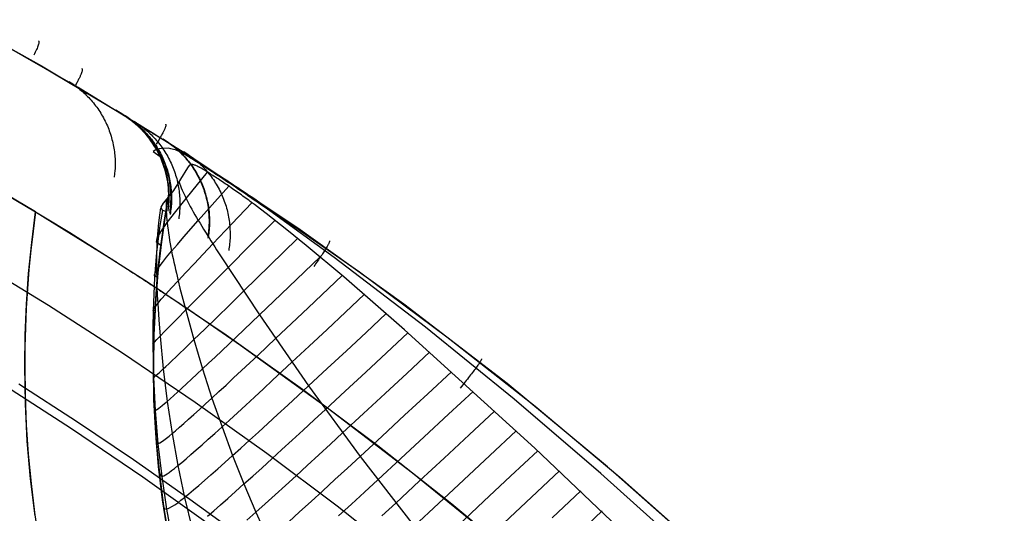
# Model space of a CAD drawing. Header units: millimetres. Extents: x -118 to 118, y -118 to 118.
# Tile 67 of 68: x 58 to 89, y 88 to 103. Entities that reach past the tile are written whole.
import ezdxf

# ---------------------------------------------------------------- set-up
doc = ezdxf.new("R2010")
doc.units = ezdxf.units.MM
doc.header["$MEASUREMENT"] = 0
doc.layers.add('Predefinito', color=5, linetype='Continuous')

msp = doc.modelspace()

# ---------------------------------------------------------------- linework, layer by layer
at = {"layer": 'Predefinito'}
for points in [[(56.213, 103.181), (58.778, 101.742), (61.307, 100.238)], [(56.213, 103.181), (58.755, 101.755), (61.261, 100.267)], [(104.041, 54.605), (102.094, 58.164), (100.026, 61.653), (97.838, 65.069), (95.534, 68.407), (93.116, 71.663), (90.587, 74.835), (87.95, 77.917), (85.208, 80.906), (82.365, 83.799), (79.423, 86.592), (76.387, 89.282), (73.26, 91.865), (70.046, 94.339), (66.748, 96.701), (63.37, 98.947), (59.917, 101.075), (56.393, 103.083)], [(62.74, 97.767), (62.736, 97.861), (62.729, 97.954), (62.719, 98.047), (62.706, 98.139), (62.69, 98.23), (62.672, 98.321), (62.651, 98.411), (62.627, 98.5), (62.6, 98.589), (62.57, 98.678), (62.538, 98.765), (62.503, 98.852), (62.465, 98.937), (62.424, 99.021), (62.381, 99.104), (62.336, 99.185), (62.288, 99.264), (62.238, 99.342), (62.185, 99.419), (62.13, 99.494), (62.072, 99.568), (62.012, 99.639), (61.95, 99.709), (61.886, 99.777), (61.82, 99.842), (61.753, 99.905), (61.683, 99.966), (61.611, 100.025), (61.538, 100.082), (61.463, 100.136), (61.386, 100.188), (61.307, 100.238)], [(54.881, 99.349), (56.75, 98.294), (58.598, 97.203)], [(58.598, 97.203), (56.75, 98.294), (54.881, 99.349)], [(98.046, 57.177), (96.556, 59.658), (94.999, 62.108), (93.375, 64.524), (91.686, 66.903), (89.932, 69.242), (88.116, 71.539), (86.239, 73.791), (84.302, 75.996), (82.307, 78.152), (80.257, 80.257), (78.152, 82.307), (75.996, 84.302), (73.791, 86.239), (71.539, 88.116), (69.242, 89.932), (66.903, 91.686), (64.524, 93.375), (62.108, 94.999), (59.658, 96.556), (57.177, 98.046)], [(62.26, 92.41), (62.274, 93.308), (62.314, 94.204), (62.38, 95.099), (62.474, 95.992), (62.594, 96.882), (62.74, 97.767)], [(62.26, 92.41), (62.278, 93.456), (62.333, 94.501), (62.424, 95.544), (62.55, 96.583), (62.713, 97.616)], [(58.598, 97.203), (58.519, 96.608), (58.451, 96.011), (58.392, 95.412), (58.345, 94.813), (58.308, 94.212), (58.281, 93.612), (58.266, 93.011), (58.26, 92.41)], [(58.26, 92.41), (58.274, 93.372), (58.314, 94.333), (58.382, 95.292), (58.477, 96.249), (58.598, 97.203)], [(58.598, 97.203), (60.881, 95.79)], [(62.648, 97.232), (62.509, 96.274), (62.4, 95.312), (62.322, 94.346), (62.276, 93.379), (62.26, 92.41)], [(58.58, 87.749), (58.44, 88.909), (58.34, 90.074), (58.28, 91.241), (58.26, 92.41)], [(58.58, 87.749), (58.44, 88.909), (58.34, 90.074), (58.28, 91.241), (58.26, 92.41)], [(62.644, 87.615), (62.526, 88.418), (62.429, 89.22), (62.355, 90.022), (62.302, 90.821), (62.271, 91.617), (62.26, 92.41)], [(62.26, 92.41), (62.262, 92.109), (62.289, 91.095), (62.351, 90.079), (62.446, 89.066), (62.576, 88.058), (62.74, 87.055)], [(62.711, 87.216), (62.549, 88.247), (62.423, 89.284), (62.333, 90.324), (62.278, 91.366), (62.26, 92.41)], [(92.835, 56.132), (91.429, 58.406), (89.97, 60.64), (88.459, 62.827), (86.893, 64.975), (85.27, 67.084), (83.591, 69.155), (81.855, 71.188), (80.064, 73.181), (78.216, 75.136), (76.313, 77.052), (74.388, 78.896), (72.417, 80.695), (70.399, 82.448), (68.334, 84.157), (66.239, 85.806), (64.105, 87.406), (61.931, 88.956), (59.718, 90.455), (57.477, 91.897)]]:
    msp.add_lwpolyline(points, dxfattribs=at)
at = {"layer": 'Predefinito', "extrusion": (0.002675, -0.001628, 0.999995)}
msp.add_lwpolyline([(61.384, 100.192), (61.429, 100.164), (61.474, 100.135), (61.518, 100.105), (61.562, 100.075), (61.605, 100.043), (61.649, 100.011), (61.692, 99.977), (61.734, 99.943), (61.776, 99.908), (61.817, 99.871), (61.858, 99.834), (61.899, 99.796), (61.939, 99.758), (61.978, 99.718), (62.016, 99.677), (62.054, 99.636), (62.092, 99.594), (62.128, 99.551), (62.164, 99.507), (62.199, 99.462), (62.234, 99.417), (62.267, 99.371), (62.3, 99.324), (62.332, 99.277), (62.363, 99.228), (62.393, 99.18), (62.422, 99.13), (62.45, 99.08), (62.478, 99.029), (62.504, 98.978), (62.529, 98.927), (62.554, 98.874), (62.577, 98.822), (62.6, 98.769), (62.621, 98.715), (62.641, 98.662), (62.661, 98.607), (62.679, 98.553), (62.696, 98.498), (62.712, 98.443), (62.727, 98.388), (62.741, 98.333), (62.754, 98.277), (62.766, 98.222), (62.776, 98.166), (62.786, 98.11), (62.794, 98.054), (62.802, 97.998), (62.808, 97.942), (62.814, 97.887), (62.818, 97.831), (62.821, 97.776), (62.823, 97.72), (62.824, 97.665), (62.825, 97.61), (62.824, 97.555), (62.822, 97.501), (62.819, 97.446), (62.815, 97.392), (62.811, 97.339), (62.805, 97.286), (62.798, 97.233), (62.791, 97.18), (62.783, 97.128)], dxfattribs=at)
at = {"layer": 'Predefinito', "extrusion": (-0.012648, 0.0077, 0.99989)}
msp.add_lwpolyline([(59.627, 101.261), (59.715, 101.206), (59.801, 101.147), (59.844, 101.116), (59.886, 101.084), (59.928, 101.052), (59.969, 101.018), (60.01, 100.984), (60.051, 100.949), (60.091, 100.913), (60.131, 100.876), (60.17, 100.838), (60.208, 100.8), (60.246, 100.761), (60.284, 100.721), (60.32, 100.68), (60.356, 100.638), (60.391, 100.595), (60.426, 100.552), (60.46, 100.508), (60.493, 100.464), (60.525, 100.419), (60.557, 100.373), (60.588, 100.326), (60.617, 100.279), (60.646, 100.231), (60.675, 100.183), (60.702, 100.134), (60.728, 100.084), (60.754, 100.034), (60.778, 99.984), (60.802, 99.933), (60.824, 99.882), (60.846, 99.83), (60.867, 99.778), (60.886, 99.725), (60.905, 99.673), (60.922, 99.62), (60.939, 99.566), (60.955, 99.513), (60.969, 99.459), (60.983, 99.405), (60.995, 99.351), (61.007, 99.297), (61.018, 99.243), (61.027, 99.189), (61.036, 99.135), (61.043, 99.08), (61.049, 99.026), (61.055, 98.972), (61.059, 98.918), (61.063, 98.864), (61.065, 98.81), (61.067, 98.756), (61.067, 98.703), (61.067, 98.65), (61.066, 98.597), (61.063, 98.544), (61.06, 98.491), (61.051, 98.387), (61.039, 98.284)], dxfattribs=at)
at = {"layer": 'Predefinito', "extrusion": (0.013314, -0.008108, 0.999878)}
msp.add_lwpolyline([(62.561, 99.475), (62.606, 99.447), (62.651, 99.418), (62.695, 99.388), (62.739, 99.357), (62.783, 99.326), (62.827, 99.293), (62.87, 99.259), (62.912, 99.225), (62.955, 99.189), (62.996, 99.153), (63.037, 99.115), (63.078, 99.077), (63.118, 99.038), (63.157, 98.998), (63.196, 98.957), (63.234, 98.915), (63.272, 98.873), (63.309, 98.829), (63.345, 98.785), (63.38, 98.74), (63.414, 98.694), (63.448, 98.648), (63.481, 98.6), (63.513, 98.552), (63.544, 98.504), (63.574, 98.455), (63.603, 98.405), (63.632, 98.354), (63.659, 98.303), (63.685, 98.252), (63.711, 98.199), (63.735, 98.147), (63.758, 98.094), (63.781, 98.04), (63.802, 97.986), (63.822, 97.932), (63.841, 97.877), (63.859, 97.822), (63.876, 97.767), (63.892, 97.712), (63.907, 97.656), (63.921, 97.6), (63.933, 97.544), (63.945, 97.488), (63.955, 97.432), (63.965, 97.376), (63.973, 97.319), (63.98, 97.263), (63.986, 97.207), (63.991, 97.151), (63.995, 97.095), (63.998, 97.039), (64, 96.983), (64, 96.927), (64, 96.872), (63.999, 96.817), (63.997, 96.762), (63.993, 96.707), (63.989, 96.653), (63.984, 96.599), (63.978, 96.546), (63.971, 96.492), (63.963, 96.44), (63.954, 96.387)], dxfattribs=at)
at = {"layer": 'Predefinito', "extrusion": (0.01929, -0.011762, 0.999745)}
msp.add_lwpolyline([(117.5, -2.388), (117.5, -2.441), (117.498, -2.494), (117.496, -2.547), (117.492, -2.601), (117.488, -2.655), (117.483, -2.709), (117.476, -2.763), (117.469, -2.817), (117.461, -2.871), (117.451, -2.925), (117.441, -2.98), (117.43, -3.034), (117.417, -3.089), (117.403, -3.143), (117.389, -3.197), (117.373, -3.251), (117.356, -3.305), (117.339, -3.359), (117.32, -3.412), (117.3, -3.466), (117.279, -3.519), (117.257, -3.571), (117.234, -3.624), (117.209, -3.676), (117.184, -3.727), (117.158, -3.779), (117.131, -3.829), (117.103, -3.88), (117.074, -3.929), (117.044, -3.979), (117.012, -4.027), (116.98, -4.075), (116.948, -4.123), (116.914, -4.169), (116.879, -4.216), (116.843, -4.261), (116.807, -4.306), (116.77, -4.349), (116.732, -4.393), (116.693, -4.435), (116.653, -4.477), (116.613, -4.517), (116.572, -4.557), (116.531, -4.596), (116.488, -4.634), (116.446, -4.671), (116.402, -4.708), (116.358, -4.743), (116.314, -4.778), (116.269, -4.811), (116.223, -4.844), (116.177, -4.875), (116.131, -4.906), (116.084, -4.936), (116.037, -4.964), (115.989, -4.992), (115.942, -5.019), (115.894, -5.044), (115.846, -5.069), (115.797, -5.093), (115.748, -5.116), (115.7, -5.138), (115.651, -5.158), (115.602, -5.178)], dxfattribs=at)
at = {"layer": 'Predefinito', "extrusion": (0.012927, -0.007893, 0.999885)}
msp.add_lwpolyline([(62.551, 99.479), (62.595, 99.451), (62.64, 99.422), (62.684, 99.393), (62.727, 99.362), (62.771, 99.331), (62.814, 99.298), (62.856, 99.265), (62.898, 99.231), (62.94, 99.196), (62.981, 99.16), (63.022, 99.123), (63.062, 99.085), (63.102, 99.047), (63.141, 99.007), (63.179, 98.967), (63.217, 98.926), (63.254, 98.884), (63.291, 98.841), (63.326, 98.797), (63.361, 98.753), (63.395, 98.708), (63.429, 98.662), (63.461, 98.615), (63.493, 98.568), (63.524, 98.52), (63.554, 98.472), (63.583, 98.423), (63.611, 98.373), (63.639, 98.323), (63.665, 98.272), (63.69, 98.22), (63.715, 98.169), (63.738, 98.116), (63.76, 98.064), (63.782, 98.01), (63.802, 97.957), (63.821, 97.903), (63.839, 97.849), (63.857, 97.795), (63.873, 97.74), (63.888, 97.685), (63.902, 97.63), (63.915, 97.575), (63.927, 97.52), (63.937, 97.464), (63.947, 97.409), (63.956, 97.353), (63.963, 97.298), (63.97, 97.242), (63.975, 97.187), (63.98, 97.131), (63.983, 97.076), (63.986, 97.021), (63.987, 96.966), (63.987, 96.911), (63.987, 96.857), (63.985, 96.803), (63.983, 96.749), (63.979, 96.695), (63.975, 96.641), (63.969, 96.588), (63.963, 96.536), (63.956, 96.483), (63.948, 96.431)], dxfattribs=at)
at = {"layer": 'Predefinito', "extrusion": (0.003978, -0.00243, 0.999989)}
msp.add_lwpolyline([(61.649, 100.029), (61.694, 100.002), (61.738, 99.973), (61.782, 99.943), (61.825, 99.913), (61.869, 99.882), (61.912, 99.849), (61.954, 99.816), (61.996, 99.782), (62.038, 99.747), (62.079, 99.711), (62.12, 99.674), (62.16, 99.636), (62.199, 99.598), (62.238, 99.558), (62.277, 99.518), (62.314, 99.477), (62.351, 99.435), (62.388, 99.392), (62.423, 99.349), (62.458, 99.305), (62.492, 99.26), (62.526, 99.214), (62.558, 99.168), (62.59, 99.121), (62.621, 99.073), (62.651, 99.024), (62.68, 98.975), (62.708, 98.926), (62.735, 98.876), (62.761, 98.825), (62.787, 98.774), (62.811, 98.722), (62.834, 98.67), (62.857, 98.617), (62.878, 98.564), (62.898, 98.511), (62.918, 98.457), (62.936, 98.403), (62.953, 98.349), (62.969, 98.295), (62.985, 98.24), (62.999, 98.185), (63.012, 98.13), (63.023, 98.075), (63.034, 98.019), (63.044, 97.964), (63.053, 97.909), (63.061, 97.853), (63.067, 97.798), (63.073, 97.743), (63.077, 97.687), (63.081, 97.632), (63.083, 97.577), (63.085, 97.522), (63.085, 97.468), (63.085, 97.413), (63.083, 97.359), (63.081, 97.305), (63.077, 97.252), (63.073, 97.198), (63.068, 97.146), (63.062, 97.093), (63.054, 97.041), (63.047, 96.989)], dxfattribs=at)
at = {"layer": 'Predefinito', "extrusion": (0.001124, -0.00068629, 0.999999)}
msp.add_lwpolyline([(61.363, 100.204), (61.408, 100.176), (61.452, 100.148), (61.496, 100.118), (61.54, 100.087), (61.583, 100.056), (61.626, 100.024), (61.668, 99.991), (61.71, 99.956), (61.752, 99.921), (61.793, 99.885), (61.834, 99.849), (61.874, 99.811), (61.913, 99.772), (61.952, 99.733), (61.991, 99.693), (62.028, 99.652), (62.065, 99.61), (62.102, 99.567), (62.137, 99.524), (62.172, 99.479), (62.206, 99.434), (62.24, 99.389), (62.272, 99.342), (62.304, 99.295), (62.335, 99.247), (62.365, 99.199), (62.394, 99.15), (62.422, 99.101), (62.449, 99.05), (62.475, 99), (62.501, 98.948), (62.525, 98.897), (62.549, 98.845), (62.571, 98.792), (62.592, 98.739), (62.613, 98.686), (62.632, 98.632), (62.65, 98.578), (62.667, 98.524), (62.684, 98.469), (62.699, 98.415), (62.713, 98.36), (62.726, 98.305), (62.738, 98.25), (62.748, 98.194), (62.758, 98.139), (62.767, 98.084), (62.775, 98.028), (62.781, 97.973), (62.787, 97.918), (62.791, 97.862), (62.795, 97.807), (62.797, 97.752), (62.799, 97.697), (62.799, 97.643), (62.799, 97.588), (62.797, 97.534), (62.795, 97.48), (62.792, 97.427), (62.787, 97.373), (62.782, 97.32), (62.776, 97.268), (62.769, 97.216), (62.761, 97.164)], dxfattribs=at)
at = {"layer": 'Predefinito', "extrusion": (0.000543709, -0.000332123, 1)}
msp.add_lwpolyline([(61.305, 100.239), (61.393, 100.184), (61.437, 100.154), (61.48, 100.124), (61.523, 100.093), (61.565, 100.061), (61.607, 100.028), (61.649, 99.995), (61.69, 99.96), (61.731, 99.924), (61.771, 99.888), (61.811, 99.851), (61.85, 99.813), (61.889, 99.774), (61.927, 99.734), (61.964, 99.694), (62.001, 99.652), (62.037, 99.61), (62.073, 99.567), (62.107, 99.524), (62.141, 99.479), (62.174, 99.434), (62.207, 99.388), (62.238, 99.342), (62.269, 99.295), (62.299, 99.247), (62.328, 99.199), (62.356, 99.15), (62.383, 99.1), (62.41, 99.05), (62.435, 99), (62.46, 98.949), (62.483, 98.897), (62.505, 98.845), (62.527, 98.793), (62.547, 98.74), (62.567, 98.687), (62.585, 98.634), (62.603, 98.581), (62.619, 98.527), (62.635, 98.473), (62.649, 98.418), (62.662, 98.364), (62.675, 98.309), (62.686, 98.255), (62.696, 98.2), (62.705, 98.145), (62.713, 98.09), (62.72, 98.035), (62.726, 97.981), (62.731, 97.926), (62.735, 97.871), (62.738, 97.817), (62.74, 97.762), (62.741, 97.708), (62.741, 97.654), (62.74, 97.6), (62.739, 97.547), (62.736, 97.494), (62.732, 97.441), (62.727, 97.388), (62.722, 97.336), (62.708, 97.232)], dxfattribs=at)
at = {"layer": 'Predefinito', "extrusion": (0.000543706, -0.000332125, 1)}
msp.add_lwpolyline([(61.305, 100.239), (61.392, 100.184), (61.478, 100.125), (61.521, 100.094), (61.563, 100.063), (61.605, 100.03), (61.646, 99.997), (61.687, 99.963), (61.727, 99.928), (61.767, 99.892), (61.807, 99.855), (61.846, 99.817), (61.884, 99.779), (61.922, 99.739), (61.959, 99.699), (61.996, 99.659), (62.032, 99.617), (62.067, 99.574), (62.101, 99.531), (62.135, 99.487), (62.168, 99.443), (62.2, 99.398), (62.232, 99.352), (62.263, 99.305), (62.292, 99.258), (62.321, 99.21), (62.349, 99.162), (62.377, 99.113), (62.403, 99.063), (62.428, 99.013), (62.453, 98.963), (62.476, 98.912), (62.499, 98.861), (62.52, 98.809), (62.541, 98.757), (62.561, 98.705), (62.579, 98.652), (62.597, 98.599), (62.614, 98.545), (62.629, 98.492), (62.644, 98.438), (62.657, 98.384), (62.67, 98.33), (62.681, 98.276), (62.692, 98.222), (62.701, 98.167), (62.71, 98.113), (62.717, 98.059), (62.724, 98.004), (62.729, 97.95), (62.734, 97.896), (62.737, 97.842), (62.739, 97.788), (62.741, 97.734), (62.741, 97.681), (62.741, 97.627), (62.74, 97.574), (62.737, 97.521), (62.734, 97.468), (62.73, 97.416), (62.725, 97.364), (62.712, 97.261)], dxfattribs=at)
at = {"layer": 'Predefinito', "extrusion": (0.000543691, -0.00033213, 1)}
msp.add_lwpolyline([(61.305, 100.239), (61.391, 100.185), (61.475, 100.127), (61.558, 100.066), (61.64, 100.002), (61.68, 99.968), (61.72, 99.934), (61.76, 99.899), (61.798, 99.863), (61.837, 99.826), (61.875, 99.789), (61.912, 99.75), (61.949, 99.711), (61.985, 99.671), (62.02, 99.631), (62.055, 99.589), (62.089, 99.547), (62.122, 99.504), (62.155, 99.461), (62.187, 99.417), (62.218, 99.372), (62.249, 99.326), (62.278, 99.28), (62.307, 99.234), (62.335, 99.186), (62.362, 99.139), (62.389, 99.09), (62.414, 99.042), (62.439, 98.992), (62.462, 98.943), (62.485, 98.893), (62.507, 98.842), (62.528, 98.791), (62.548, 98.74), (62.567, 98.688), (62.585, 98.636), (62.602, 98.584), (62.618, 98.532), (62.633, 98.479), (62.647, 98.426), (62.66, 98.373), (62.672, 98.32), (62.683, 98.267), (62.693, 98.214), (62.703, 98.161), (62.711, 98.107), (62.718, 98.054), (62.724, 98), (62.729, 97.947), (62.734, 97.894), (62.737, 97.841), (62.739, 97.788), (62.741, 97.735), (62.741, 97.682), (62.741, 97.63), (62.738, 97.526), (62.73, 97.423), (62.72, 97.321)], dxfattribs=at)
at = {"layer": 'Predefinito', "extrusion": (0.000543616, -0.000332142, 1)}
msp.add_lwpolyline([(61.306, 100.239), (61.388, 100.187), (61.469, 100.132), (61.549, 100.073), (61.628, 100.011), (61.706, 99.947), (61.781, 99.879), (61.855, 99.808), (61.927, 99.734), (61.997, 99.658), (62.064, 99.578), (62.129, 99.496), (62.16, 99.454), (62.191, 99.412), (62.221, 99.368), (62.25, 99.325), (62.278, 99.28), (62.306, 99.235), (62.333, 99.19), (62.359, 99.144), (62.385, 99.098), (62.41, 99.051), (62.433, 99.003), (62.456, 98.956), (62.478, 98.908), (62.5, 98.859), (62.52, 98.81), (62.54, 98.761), (62.558, 98.711), (62.576, 98.661), (62.593, 98.611), (62.609, 98.561), (62.624, 98.511), (62.638, 98.46), (62.651, 98.409), (62.664, 98.358), (62.675, 98.307), (62.686, 98.255), (62.704, 98.153), (62.718, 98.05), (62.729, 97.947), (62.737, 97.845), (62.741, 97.743), (62.741, 97.642), (62.738, 97.541), (62.732, 97.442)], dxfattribs=at)
at = {"layer": 'Predefinito', "extrusion": (0.000543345, -0.000332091, 1)}
msp.add_lwpolyline([(61.306, 100.239), (61.385, 100.189), (61.462, 100.136), (61.539, 100.081), (61.615, 100.022), (61.689, 99.961), (61.762, 99.897), (61.833, 99.83), (61.902, 99.761), (61.969, 99.688), (62.034, 99.614), (62.097, 99.536), (62.158, 99.457), (62.216, 99.375), (62.272, 99.291), (62.324, 99.205), (62.374, 99.117), (62.421, 99.028), (62.465, 98.936), (62.506, 98.844), (62.544, 98.75), (62.578, 98.655), (62.61, 98.559), (62.637, 98.462), (62.662, 98.365), (62.683, 98.267), (62.701, 98.169), (62.716, 98.071), (62.727, 97.972), (62.735, 97.875), (62.74, 97.777), (62.741, 97.68), (62.74, 97.584)], dxfattribs=at)
at = {"layer": 'Predefinito', "extrusion": (-0.057613, 0.035257, 0.997716)}
msp.add_lwpolyline([(-117.5, -8.304), (-117.499, -8.213), (-117.494, -8.122), (-117.487, -8.031), (-117.478, -7.938), (-117.465, -7.846), (-117.449, -7.754), (-117.43, -7.662), (-117.409, -7.57), (-117.384, -7.478), (-117.356, -7.387), (-117.326, -7.296), (-117.292, -7.207), (-117.256, -7.118), (-117.216, -7.03), (-117.174, -6.944), (-117.129, -6.859), (-117.081, -6.775), (-117.031, -6.693), (-116.978, -6.613), (-116.922, -6.535), (-116.865, -6.458), (-116.805, -6.384), (-116.743, -6.312), (-116.678, -6.242), (-116.612, -6.174), (-116.545, -6.109), (-116.475, -6.046), (-116.404, -5.986), (-116.332, -5.928), (-116.258, -5.873), (-116.183, -5.821), (-116.107, -5.771)], dxfattribs=at)
at = {"layer": 'Predefinito', "extrusion": (-0.09394, 0.057829, 0.993897)}
msp.add_lwpolyline([(-117.5, -13.941), (-117.499, -13.863), (-117.496, -13.785), (-117.491, -13.706), (-117.484, -13.627), (-117.474, -13.548), (-117.463, -13.469), (-117.449, -13.39), (-117.433, -13.311), (-117.415, -13.233), (-117.395, -13.154), (-117.373, -13.076), (-117.348, -12.999), (-117.322, -12.922), (-117.293, -12.846), (-117.262, -12.771), (-117.23, -12.696), (-117.195, -12.622), (-117.158, -12.55), (-117.119, -12.478), (-117.079, -12.408), (-117.036, -12.339), (-116.992, -12.271), (-116.946, -12.204), (-116.899, -12.139), (-116.849, -12.075), (-116.799, -12.013), (-116.747, -11.953), (-116.693, -11.894), (-116.638, -11.837), (-116.582, -11.781), (-116.525, -11.728), (-116.467, -11.676)], dxfattribs=at)
at = {"layer": 'Predefinito', "extrusion": (-0.152994, 0.095083, 0.983642)}
msp.add_lwpolyline([(-117.5, -23.379), (-117.499, -23.32), (-117.498, -23.261), (-117.495, -23.202), (-117.491, -23.143), (-117.485, -23.083), (-117.479, -23.024), (-117.471, -22.965), (-117.463, -22.906), (-117.453, -22.847), (-117.441, -22.788), (-117.429, -22.729), (-117.415, -22.671), (-117.401, -22.612), (-117.385, -22.554), (-117.367, -22.497), (-117.349, -22.439), (-117.33, -22.382), (-117.309, -22.326), (-117.287, -22.27), (-117.265, -22.214), (-117.241, -22.159), (-117.216, -22.104), (-117.19, -22.05), (-117.163, -21.997), (-117.135, -21.944), (-117.106, -21.892), (-117.076, -21.84), (-117.045, -21.79), (-117.013, -21.74), (-116.98, -21.691), (-116.946, -21.642), (-116.912, -21.594)], dxfattribs=at)
at = {"layer": 'Predefinito', "extrusion": (-0.210058, 0.131472, 0.968809)}
msp.add_lwpolyline([(-117.5, -32.58), (-117.499, -32.489), (-117.494, -32.397), (-117.487, -32.305), (-117.477, -32.213), (-117.465, -32.122), (-117.449, -32.03), (-117.431, -31.939), (-117.409, -31.849), (-117.385, -31.759), (-117.359, -31.67), (-117.329, -31.582), (-117.297, -31.496), (-117.262, -31.41), (-117.225, -31.326), (-117.185, -31.243), (-117.143, -31.161)], dxfattribs=at)
at = {"layer": 'Predefinito', "extrusion": (-0.26079, 0.163984, 0.951366)}
msp.add_lwpolyline([(-117.5, -40.759), (-117.499, -40.682), (-117.496, -40.605), (-117.491, -40.528), (-117.484, -40.451), (-117.475, -40.374), (-117.464, -40.298), (-117.451, -40.221), (-117.436, -40.145), (-117.42, -40.069), (-117.401, -39.994), (-117.38, -39.919), (-117.357, -39.845), (-117.333, -39.772), (-117.307, -39.7), (-117.278, -39.628), (-117.249, -39.557)], dxfattribs=at)
at = {"layer": 'Predefinito', "extrusion": (-0.345717, 0.218679, 0.912502)}
msp.add_lwpolyline([(-117.5, -54.454), (-117.499, -54.391), (-117.497, -54.328), (-117.494, -54.265), (-117.489, -54.202), (-117.483, -54.139), (-117.476, -54.076), (-117.467, -54.013), (-117.457, -53.95), (-117.446, -53.888), (-117.433, -53.826), (-117.419, -53.764), (-117.404, -53.703), (-117.388, -53.641), (-117.37, -53.581), (-117.351, -53.521), (-117.331, -53.461)], dxfattribs=at)
at = {"layer": 'Predefinito', "extrusion": (-0.475068, 0.302943, 0.826158)}
msp.add_lwpolyline([(-117.5, -75.432), (-117.5, -75.377), (-117.498, -75.323), (-117.496, -75.269), (-117.492, -75.215), (-117.488, -75.161), (-117.482, -75.107), (-117.476, -75.053), (-117.469, -74.999), (-117.46, -74.945), (-117.451, -74.891), (-117.441, -74.838), (-117.429, -74.785), (-117.417, -74.732), (-117.404, -74.679), (-117.39, -74.627), (-117.375, -74.575)], dxfattribs=at)
at = {"layer": 'Predefinito', "extrusion": (-0.617268, 0.397913, 0.678709)}
msp.add_lwpolyline([(-117.5, -98.803), (-117.498, -98.701), (-117.493, -98.599), (-117.484, -98.497), (-117.472, -98.395), (-117.456, -98.293), (-117.437, -98.192), (-117.415, -98.093), (-117.389, -97.994)], dxfattribs=at)
at = {"layer": 'Predefinito', "extrusion": (0.734456, -0.479872, -0.479893)}
msp.add_lwpolyline([(117.5, -118.476), (117.498, -118.372), (117.493, -118.268), (117.484, -118.164), (117.471, -118.06), (117.455, -117.957), (117.435, -117.855), (117.412, -117.753), (117.385, -117.653)], dxfattribs=at)
at = {"layer": 'Predefinito', "extrusion": (0.776454, -0.511132, -0.368597)}
msp.add_lwpolyline([(117.5, -125.705), (117.5, -125.651), (117.498, -125.598), (117.496, -125.544), (117.492, -125.491), (117.488, -125.437), (117.483, -125.384), (117.477, -125.33), (117.469, -125.277), (117.461, -125.224), (117.452, -125.171), (117.442, -125.118), (117.431, -125.066), (117.419, -125.013), (117.406, -124.961), (117.393, -124.91), (117.378, -124.858)], dxfattribs=at)
at = {"layer": 'Predefinito', "extrusion": (0.80383, -0.533323, -0.263484)}
msp.add_lwpolyline([(117.5, -130.58), (117.499, -130.524), (117.498, -130.468), (117.495, -130.412), (117.492, -130.356), (117.487, -130.3), (117.481, -130.245), (117.474, -130.189), (117.466, -130.133), (117.458, -130.078), (117.448, -130.022), (117.437, -129.967), (117.425, -129.912), (117.412, -129.858), (117.398, -129.803), (117.383, -129.749), (117.367, -129.696)], dxfattribs=at)
at = {"layer": 'Predefinito', "extrusion": (0.824595, -0.55599, -0.104493)}
msp.add_lwpolyline([(117.5, -134.774), (117.499, -134.71), (117.497, -134.647), (117.494, -134.584), (117.489, -134.521), (117.483, -134.458), (117.476, -134.394), (117.467, -134.332), (117.457, -134.269), (117.446, -134.206), (117.433, -134.144), (117.419, -134.082), (117.404, -134.02), (117.387, -133.959), (117.37, -133.898), (117.35, -133.838), (117.33, -133.778)], dxfattribs=at)
at = {"layer": 'Predefinito', "extrusion": (0, 1, 0)}
msp.add_lwpolyline([(-58.598, -99.999), (-58.598, -132)], dxfattribs=at)
at = {"layer": 'Predefinito', "extrusion": (1, 0, 0)}
for points in [[(97.203, 0), (97.203, -99.999)], [(92.41, 0), (92.41, -99.999)], [(92.41, -100), (92.41, 0)]]:
    msp.add_lwpolyline(points, dxfattribs=at)
at = {"layer": 'Predefinito', "extrusion": (0.000142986, 0.999942, 0.010739)}
msp.add_lwpolyline([(-62.625, -101.038), (-62.47, -112.656)], dxfattribs=at)
at = {"layer": 'Predefinito', "extrusion": (0.824191, -0.560274, -0.082473)}
msp.add_lwpolyline([(117.5, -135.093), (117.499, -135.024), (117.497, -134.956), (117.493, -134.888), (117.488, -134.82), (117.481, -134.751), (117.472, -134.683), (117.462, -134.616), (117.45, -134.548), (117.437, -134.481), (117.422, -134.413), (117.406, -134.347), (117.388, -134.281), (117.369, -134.215), (117.348, -134.15), (117.326, -134.085), (117.302, -134.021)], dxfattribs=at)
at = {"layer": 'Predefinito', "extrusion": (0.821384, -0.562933, -0.091839)}
msp.add_lwpolyline([(117.5, -135.019), (117.499, -134.946), (117.496, -134.872), (117.492, -134.798), (117.485, -134.724), (117.477, -134.65), (117.467, -134.577), (117.455, -134.503), (117.442, -134.43), (117.426, -134.357), (117.409, -134.285), (117.39, -134.213), (117.369, -134.142), (117.346, -134.071), (117.322, -134.001), (117.296, -133.932), (117.268, -133.864)], dxfattribs=at)
at = {"layer": 'Predefinito', "extrusion": (0.816114, -0.568457, -0.103995)}
msp.add_lwpolyline([(117.5, -134.943), (117.499, -134.859), (117.495, -134.774), (117.489, -134.69), (117.481, -134.605), (117.47, -134.521), (117.457, -134.436), (117.441, -134.352), (117.423, -134.269), (117.403, -134.186), (117.38, -134.104), (117.355, -134.022), (117.328, -133.942), (117.298, -133.862), (117.266, -133.783), (117.233, -133.705), (117.197, -133.629)], dxfattribs=at)
at = {"layer": 'Predefinito', "extrusion": (0.812735, -0.575299, -0.092158)}
msp.add_lwpolyline([(117.5, -135.187), (117.499, -135.094), (117.494, -134.999), (117.487, -134.905), (117.476, -134.811), (117.463, -134.717), (117.447, -134.624), (117.427, -134.53), (117.405, -134.438), (117.38, -134.346), (117.352, -134.255), (117.321, -134.165), (117.287, -134.077), (117.25, -133.989), (117.211, -133.903), (117.17, -133.819), (117.126, -133.736)], dxfattribs=at)
at = {"layer": 'Predefinito', "extrusion": (0.808483, -0.581542, -0.090354)}
msp.add_lwpolyline([(117.5, -135.289), (117.498, -135.186), (117.493, -135.082), (117.484, -134.979), (117.471, -134.876), (117.455, -134.773), (117.436, -134.67), (117.412, -134.568), (117.385, -134.467), (117.355, -134.367), (117.321, -134.268), (117.284, -134.17), (117.243, -134.074), (117.199, -133.979), (117.152, -133.887), (117.103, -133.796), (117.05, -133.708)], dxfattribs=at)
at = {"layer": 'Predefinito', "extrusion": (0.804428, -0.587933, -0.085031)}
msp.add_lwpolyline([(117.5, -135.429), (117.499, -135.373), (117.498, -135.317), (117.495, -135.262), (117.492, -135.206), (117.487, -135.15), (117.481, -135.094), (117.474, -135.038), (117.467, -134.982), (117.458, -134.927), (117.448, -134.871), (117.437, -134.815), (117.425, -134.76), (117.411, -134.705), (117.397, -134.65), (117.382, -134.595), (117.366, -134.541), (117.348, -134.487), (117.33, -134.433), (117.311, -134.38), (117.29, -134.327), (117.269, -134.275), (117.247, -134.222), (117.224, -134.171), (117.199, -134.12), (117.174, -134.069), (117.148, -134.019), (117.122, -133.97), (117.094, -133.921), (117.065, -133.873), (117.036, -133.826), (117.006, -133.779), (116.975, -133.733)], dxfattribs=at)
at = {"layer": 'Predefinito', "extrusion": (0.796056, -0.600556, -0.075019)}
msp.add_lwpolyline([(117.5, -135.677), (117.499, -135.614), (117.497, -135.551), (117.494, -135.488), (117.489, -135.425), (117.483, -135.361), (117.476, -135.298), (117.467, -135.235), (117.457, -135.171), (117.446, -135.108), (117.433, -135.045), (117.418, -134.982), (117.403, -134.92), (117.386, -134.858), (117.368, -134.796), (117.348, -134.734), (117.327, -134.673), (117.305, -134.612), (117.281, -134.552), (117.256, -134.493), (117.23, -134.434), (117.203, -134.375), (117.174, -134.318), (117.145, -134.261), (117.114, -134.204), (117.082, -134.149), (117.049, -134.094), (117.014, -134.04), (116.979, -133.987), (116.943, -133.935), (116.905, -133.884), (116.867, -133.834), (116.828, -133.785)], dxfattribs=at)
at = {"layer": 'Predefinito', "extrusion": (0.77845, -0.625281, -0.055125)}
msp.add_lwpolyline([(117.5, -136.08), (117.499, -136.006), (117.496, -135.932), (117.492, -135.857), (117.485, -135.782), (117.477, -135.708), (117.467, -135.633), (117.454, -135.558), (117.44, -135.484), (117.424, -135.409), (117.406, -135.335), (117.386, -135.261), (117.364, -135.188), (117.341, -135.115), (117.315, -135.043), (117.288, -134.971), (117.258, -134.9), (117.227, -134.83), (117.194, -134.761), (117.16, -134.692), (117.124, -134.625), (117.086, -134.558), (117.046, -134.493), (117.005, -134.429), (116.962, -134.366), (116.918, -134.304), (116.872, -134.243), (116.825, -134.184), (116.777, -134.127), (116.728, -134.07), (116.677, -134.016), (116.625, -133.962), (116.573, -133.911)], dxfattribs=at)
at = {"layer": 'Predefinito', "extrusion": (0.759694, -0.649208, -0.037347)}
msp.add_lwpolyline([(117.5, -136.352), (117.499, -136.271), (117.496, -136.189), (117.49, -136.108), (117.482, -136.026), (117.472, -135.943), (117.46, -135.861), (117.445, -135.779), (117.428, -135.697), (117.408, -135.615), (117.386, -135.533), (117.362, -135.452), (117.335, -135.372), (117.306, -135.292), (117.275, -135.213), (117.242, -135.135), (117.206, -135.058), (117.169, -134.982), (117.129, -134.906), (117.087, -134.833), (117.043, -134.76), (116.997, -134.689), (116.949, -134.619), (116.899, -134.551), (116.848, -134.484), (116.795, -134.42), (116.74, -134.356), (116.684, -134.295), (116.626, -134.236), (116.567, -134.178), (116.507, -134.122), (116.445, -134.068), (116.383, -134.017)], dxfattribs=at)
at = {"layer": 'Predefinito'}
for points in [[(61.307, 100.238, 0), (61.094, 100.368, -115.495), (61.119, 100.353, -117.217), (61.219, 100.292, -120.661), (61.408, 100.177, -124.099), (61.544, 100.093, -125.813), (61.717, 99.986, -127.523), (61.82, 99.923, -128.375), (61.936, 99.851, -129.224), (62.069, 99.768, -130.071), (62.221, 99.673, -130.913), (62.307, 99.62, -131.331), (62.401, 99.561, -131.747), (62.506, 99.495, -132.16), (62.562, 99.46, -132.365), (62.622, 99.422, -132.569), (62.687, 99.381, -132.77), (62.756, 99.337, -132.97), (62.793, 99.314, -133.068), (62.831, 99.29, -133.166), (62.871, 99.265, -133.263), (62.913, 99.238, -133.36), (62.956, 99.211, -133.455), (63.001, 99.182, -133.55), (63.048, 99.153, -133.644), (63.096, 99.122, -133.736), (63.147, 99.089, -133.827), (63.2, 99.056, -133.917), (63.255, 99.021, -134.005), (63.311, 98.985, -134.091), (63.37, 98.947, -134.175), (63.43, 98.908, -134.257), (63.493, 98.868, -134.337), (63.557, 98.827, -134.415), (63.624, 98.784, -134.491), (63.692, 98.74, -134.565), (63.762, 98.695, -134.636), (63.834, 98.648, -134.705), (63.907, 98.601, -134.771), (63.982, 98.552, -134.834), (64.058, 98.503, -134.894), (64.135, 98.452, -134.951), (64.214, 98.401, -135.006), (64.294, 98.349, -135.057), (64.375, 98.296, -135.106), (64.457, 98.242, -135.152), (64.541, 98.187, -135.194), (64.625, 98.132, -135.234), (64.71, 98.076, -135.271), (64.796, 98.019, -135.306), (64.883, 97.962, -135.337), (64.97, 97.904, -135.366), (65.057, 97.846, -135.393), (65.145, 97.787, -135.417), (65.234, 97.728, -135.438), (65.323, 97.669, -135.457), (65.412, 97.609, -135.474), (65.501, 97.549, -135.489), (65.68, 97.429, -135.514), (68.673, 95.343, -135.851), (71.431, 93.294, -136.12), (74.132, 91.163, -136.323), (76.771, 88.952, -136.468), (79.345, 86.664, -136.559)], [(78.82, 86.698, -135.186), (76.181, 89.072, -135.154), (73.482, 91.378, -135.109), (70.721, 93.617, -135.059), (67.888, 95.787, -135.019), (65.885, 97.235, -135.014), (65.708, 97.358, -135.013), (65.622, 97.418, -135.011), (65.536, 97.478, -135.006), (65.452, 97.536, -135), (65.368, 97.593, -134.991), (65.285, 97.65, -134.98), (65.203, 97.706, -134.967), (65.122, 97.762, -134.951), (65.041, 97.817, -134.932), (64.96, 97.871, -134.911), (64.88, 97.925, -134.886), (64.801, 97.979, -134.859), (64.722, 98.031, -134.829), (64.644, 98.083, -134.795), (64.568, 98.134, -134.759), (64.494, 98.184, -134.719), (64.42, 98.232, -134.677), (64.348, 98.28, -134.632), (64.277, 98.326, -134.584), (64.207, 98.372, -134.532), (64.139, 98.417, -134.478), (64.072, 98.461, -134.422), (64.007, 98.503, -134.362), (63.943, 98.545, -134.3), (63.912, 98.565, -134.267), (63.881, 98.585, -134.235), (63.851, 98.604, -134.201), (63.821, 98.623, -134.167), (63.792, 98.642, -134.133), (63.763, 98.661, -134.097), (63.708, 98.696, -134.025), (63.654, 98.73, -133.951), (63.603, 98.763, -133.875), (63.553, 98.794, -133.796), (63.506, 98.824, -133.716), (63.461, 98.852, -133.633), (63.418, 98.879, -133.548), (63.377, 98.904, -133.462), (63.338, 98.927, -133.373), (63.302, 98.949, -133.283), (63.268, 98.969, -133.192), (63.236, 98.987, -133.099), (63.206, 99.005, -133.005), (63.178, 99.02, -132.91), (63.152, 99.034, -132.814), (63.127, 99.047, -132.717), (63.104, 99.059, -132.62), (63.083, 99.07, -132.521), (63.043, 99.089, -132.321), (63.007, 99.105, -132.119), (62.945, 99.13, -131.708), (62.891, 99.147, -131.293), (62.801, 99.17, -130.457), (62.727, 99.182, -129.616), (62.509, 99.181, -126.239), (62.369, 99.153, -122.844), (62.251, 99.087, -116.02), (62.468, 98.931, 0)], [(80.839, 83.466, -134.128), (74.127, 89.861, -134.115), (70.075, 93.533, -134.188), (68.181, 95.181, -134.289), (67.012, 96.159, -134.379), (66.408, 96.65, -134.439), (65.77, 97.154, -134.517), (65.59, 97.293, -134.532), (65.499, 97.361, -134.536), (65.408, 97.43, -134.537), (65.317, 97.498, -134.535), (65.271, 97.531, -134.532), (65.225, 97.565, -134.529), (65.179, 97.598, -134.524), (65.134, 97.632, -134.518), (65.088, 97.665, -134.511), (65.042, 97.698, -134.503), (64.997, 97.731, -134.494), (64.951, 97.763, -134.484), (64.906, 97.796, -134.472), (64.86, 97.828, -134.458), (64.814, 97.861, -134.444), (64.768, 97.893, -134.427), (64.721, 97.926, -134.409), (64.675, 97.958, -134.389), (64.629, 97.99, -134.368), (64.583, 98.021, -134.345), (64.538, 98.052, -134.321), (64.494, 98.082, -134.295), (64.45, 98.112, -134.268), (64.407, 98.141, -134.239), (64.363, 98.171, -134.208), (64.32, 98.2, -134.176), (64.277, 98.228, -134.142), (64.235, 98.256, -134.107), (64.194, 98.283, -134.07), (64.153, 98.31, -134.031), (64.112, 98.336, -133.991), (64.072, 98.362, -133.948), (64.033, 98.388, -133.904), (63.994, 98.412, -133.857), (63.956, 98.436, -133.809), (63.918, 98.46, -133.758), (63.882, 98.482, -133.706), (63.846, 98.504, -133.651), (63.811, 98.525, -133.594), (63.777, 98.545, -133.535), (63.745, 98.563, -133.474), (63.729, 98.572, -133.443), (63.713, 98.581, -133.411), (63.698, 98.589, -133.378), (63.683, 98.597, -133.346), (63.669, 98.604, -133.313), (63.655, 98.611, -133.279), (63.629, 98.625, -133.212), (63.604, 98.636, -133.144), (63.581, 98.646, -133.076), (63.56, 98.654, -133.007), (63.541, 98.661, -132.937), (63.523, 98.667, -132.868), (63.507, 98.671, -132.8), (63.492, 98.674, -132.733), (63.479, 98.675, -132.667), (63.467, 98.676, -132.602), (63.446, 98.676, -132.475), (63.428, 98.672, -132.352), (63.412, 98.667, -132.231), (63.399, 98.661, -132.114), (63.376, 98.644, -131.887), (63.322, 98.58, -131.231), (62.882, 97.874, -124.768), (62.678, 97.61, -121.154), (62.57, 97.473, -118.419), (62.493, 97.354, -114.742), (62.535, 97.256, -107.363), (62.648, 97.232, -100)], [(62.495, 96.165, -100), (62.354, 96.265, -110.672), (62.383, 96.388, -114.212), (62.496, 96.589, -117.721), (62.691, 96.87, -121.178), (62.957, 97.221, -124.567), (63.277, 97.626, -127.891), (63.942, 98.445, -133.791)], [(62.385, 95.155, -100), (62.288, 95.237, -110.914), (62.312, 95.298, -112.725), (62.36, 95.382, -114.529), (62.437, 95.493, -116.323), (62.541, 95.63, -118.103), (62.671, 95.793, -119.866), (62.827, 95.981, -121.61), (63.007, 96.192, -123.33), (63.207, 96.425, -125.027), (63.657, 96.939, -128.36), (64.605, 98.006, -134.356)], [(63.058, 98.131, -127.374), (63.08, 98.071, -127.444), (63.104, 98.01, -127.513), (63.129, 97.948, -127.58), (63.156, 97.885, -127.646), (63.184, 97.822, -127.71), (63.214, 97.757, -127.772), (63.245, 97.692, -127.833), (63.277, 97.626, -127.891), (63.319, 97.543, -127.961), (63.362, 97.46, -128.028), (63.408, 97.375, -128.091), (63.455, 97.29, -128.152), (63.503, 97.203, -128.209), (63.553, 97.116, -128.263), (63.605, 97.028, -128.313), (63.657, 96.939, -128.36), (63.711, 96.85, -128.404), (63.765, 96.76, -128.444), (63.821, 96.669, -128.481), (63.877, 96.578, -128.515), (63.934, 96.487, -128.546), (63.992, 96.395, -128.574), (64.05, 96.303, -128.599), (64.108, 96.212, -128.621), (64.167, 96.119, -128.641), (64.226, 96.027, -128.659), (64.345, 95.843, -128.69), (65.559, 94, -128.945), (67.087, 91.795, -129.223), (68.69, 89.603, -129.461), (70.368, 87.431, -129.658)], [(62.74, 97.767, 0), (62.656, 97.282, -99.219), (62.652, 97.257, -99.805), (62.651, 97.25, -99.902), (62.651, 97.248, -99.927), (62.65, 97.245, -99.951), (62.65, 97.243, -99.963), (62.65, 97.241, -99.976), (62.65, 97.24, -99.982), (62.65, 97.239, -99.985), (62.649, 97.237, -99.994), (62.649, 97.237, -99.995), (62.649, 97.237, -99.995), (62.649, 97.237, -99.996), (62.649, 97.237, -99.996), (62.649, 97.236, -99.997), (62.649, 97.236, -99.997), (62.649, 97.236, -99.997), (62.649, 97.236, -99.997), (62.649, 97.236, -99.998), (62.649, 97.236, -99.998), (62.649, 97.236, -99.998), (62.649, 97.236, -99.998), (62.649, 97.236, -99.998), (62.649, 97.236, -99.998), (62.649, 97.236, -99.998), (62.649, 97.236, -99.998), (62.649, 97.236, -99.998), (62.649, 97.235, -99.998), (62.649, 97.235, -99.999), (62.649, 97.235, -99.999), (62.649, 97.235, -99.999), (62.649, 97.235, -99.999), (62.649, 97.235, -99.999), (62.649, 97.235, -99.999), (62.649, 97.235, -99.999), (62.649, 97.235, -99.999), (62.649, 97.235, -99.999), (62.649, 97.235, -99.999), (62.649, 97.235, -99.999), (62.649, 97.234, -99.999), (62.649, 97.234, -99.999), (62.649, 97.234, -100), (62.649, 97.234, -100), (62.649, 97.234, -100), (62.649, 97.234, -100), (62.649, 97.234, -100), (62.649, 97.234, -100), (62.649, 97.234, -100), (62.649, 97.234, -100), (62.649, 97.234, -100), (62.649, 97.234, -100), (62.649, 97.234, -100), (62.649, 97.233, -100), (62.649, 97.233, -100), (62.649, 97.233, -100), (62.649, 97.233, -100), (62.649, 97.233, -100), (62.649, 97.233, -100), (62.649, 97.233, -100), (62.649, 97.233, -100), (62.649, 97.233, -100), (62.649, 97.233, -100), (62.649, 97.233, -100), (62.649, 97.233, -100), (62.649, 97.233, -100), (62.649, 97.233, -100), (62.649, 97.233, -100), (62.649, 97.233, -100), (62.649, 97.233, -100), (62.649, 97.233, -100), (62.649, 97.233, -100), (62.649, 97.233, -100), (62.649, 97.233, -100), (62.649, 97.233, -100), (62.649, 97.233, -100), (62.649, 97.233, -100), (62.649, 97.233, -100), (62.649, 97.233, -100), (62.649, 97.233, -100), (62.649, 97.233, -100), (62.649, 97.233, -100), (62.649, 97.233, -100), (62.649, 97.233, -100), (62.649, 97.233, -100), (62.649, 97.233, -100), (62.649, 97.233, -100), (62.649, 97.233, -100), (62.649, 97.233, -100), (62.649, 97.233, -100), (62.649, 97.233, -100), (62.649, 97.233, -100), (62.649, 97.233, -100), (62.649, 97.233, -100), (62.649, 97.233, -100), (62.649, 97.233, -100), (62.648, 97.232, -100)], [(62.31, 94.141, -100), (62.252, 94.132, -107.387), (62.275, 94.198, -111.076), (62.321, 94.265, -112.912), (62.396, 94.36, -114.739), (62.506, 94.489, -116.554), (62.649, 94.649, -118.352), (62.824, 94.842, -120.13), (63.03, 95.065, -121.883), (63.265, 95.317, -123.607), (63.526, 95.595, -125.304), (63.808, 95.895, -126.975), (64.108, 96.212, -128.621), (64.699, 96.834, -131.611), (65.325, 97.491, -134.535)], [(62.657, 97.584, -120.699), (62.656, 97.497, -120.764), (62.657, 97.41, -120.827), (62.659, 97.321, -120.889), (62.663, 97.232, -120.95), (62.668, 97.143, -121.009), (62.674, 97.052, -121.067), (62.682, 96.961, -121.123), (62.691, 96.87, -121.178), (62.703, 96.761, -121.24), (62.716, 96.651, -121.3), (62.731, 96.541, -121.358), (62.748, 96.43, -121.413), (62.766, 96.319, -121.466), (62.785, 96.207, -121.517), (62.805, 96.094, -121.564), (62.827, 95.981, -121.61), (62.85, 95.867, -121.652), (62.873, 95.753, -121.692), (62.898, 95.639, -121.729), (62.923, 95.525, -121.765), (62.949, 95.41, -121.797), (62.975, 95.295, -121.828), (63.03, 95.065, -121.883), (63.086, 94.835, -121.93), (63.144, 94.605, -121.971), (63.517, 93.232, -122.191), (63.79, 92.323, -122.339), (64.083, 91.418, -122.476), (64.395, 90.52, -122.608), (64.726, 89.628, -122.734), (65.077, 88.744, -122.853), (65.448, 87.866, -122.965), (65.837, 86.997, -123.071)], [(58.598, 97.203, -99.999), (58.519, 96.607, -99.999), (58.451, 96.01, -99.999), (58.392, 95.412, -99.999), (58.345, 94.813, -99.999), (58.308, 94.213, -99.999), (58.281, 93.612, -99.999), (58.266, 93.011, -99.999), (58.26, 92.41, -99.999)], [(62.543, 97.253, -106.898), (62.494, 96.961, -106.964), (62.455, 96.709, -107.018), (62.42, 96.455, -107.069), (62.389, 96.2, -107.117), (62.362, 95.944, -107.163), (62.337, 95.687, -107.205), (62.316, 95.429, -107.244), (62.298, 95.17, -107.279), (62.27, 94.651, -107.34), (62.252, 94.132, -107.387), (62.243, 93.612, -107.425), (62.242, 93.093, -107.458), (62.263, 92.057, -107.523), (62.317, 91.026, -107.587), (62.403, 89.997, -107.647), (62.521, 88.975, -107.705), (62.671, 87.961, -107.76), (62.853, 86.955, -107.812)], [(62.485, 97.333, -113.813), (62.451, 97.101, -113.92), (62.423, 96.865, -114.022), (62.4, 96.628, -114.12), (62.383, 96.388, -114.212), (62.37, 96.139, -114.301), (62.362, 95.888, -114.384), (62.359, 95.636, -114.46), (62.36, 95.382, -114.529), (62.365, 95.127, -114.591), (62.373, 94.872, -114.647), (62.383, 94.616, -114.696), (62.396, 94.36, -114.739), (62.428, 93.849, -114.812), (62.467, 93.339, -114.874), (62.565, 92.323, -114.998), (62.691, 91.314, -115.12), (62.844, 90.31, -115.236), (63.025, 89.314, -115.346), (63.232, 88.328, -115.451), (63.467, 87.35, -115.551)], [(62.269, 93.126, -100), (62.242, 93.093, -107.458), (62.297, 93.159, -111.181), (62.365, 93.232, -113.033), (62.467, 93.339, -114.874), (62.609, 93.484, -116.701), (62.79, 93.668, -118.509), (63.009, 93.889, -120.292), (63.264, 94.146, -122.045), (63.553, 94.438, -123.766), (63.873, 94.759, -125.454), (64.218, 95.106, -127.111), (64.584, 95.474, -128.739), (65.293, 96.187, -131.65), (66.043, 96.941, -134.484)], [(62.262, 92.109, -100), (62.263, 92.057, -107.523), (62.293, 92.078, -109.402), (62.349, 92.125, -111.277), (62.438, 92.204, -113.143), (62.565, 92.323, -114.998), (62.646, 92.398, -115.919), (62.738, 92.485, -116.835), (62.841, 92.583, -117.746), (62.955, 92.692, -118.65), (63.08, 92.811, -119.548), (63.216, 92.941, -120.438), (63.361, 93.081, -121.319), (63.517, 93.232, -122.191), (63.858, 93.561, -123.907), (64.234, 93.926, -125.586), (64.639, 94.319, -127.229), (65.067, 94.737, -128.839), (65.884, 95.534, -131.663), (66.747, 96.376, -134.403)], [(96.672, 55.183, -161), (95.285, 57.559, -161), (93.839, 59.899, -161), (92.334, 62.202, -161), (90.771, 64.465, -161), (89.15, 66.688, -161), (87.473, 68.867, -161), (85.742, 71.001, -161), (83.958, 73.089, -161), (82.123, 75.131, -161), (80.238, 77.126, -161), (78.304, 79.073, -161), (76.326, 80.97, -161), (74.302, 82.817, -161), (72.235, 84.613, -161), (70.126, 86.359, -161), (67.976, 88.053, -161), (65.787, 89.694, -161), (63.561, 91.281, -161), (61.298, 92.814, -161), (59.001, 94.293, -161), (56.671, 95.715, -161)], [(60.881, 95.79, -132), (60.883, 95.789, -132.104), (60.887, 95.786, -132.207), (60.894, 95.782, -132.31), (60.904, 95.775, -132.413), (60.918, 95.767, -132.515), (60.934, 95.757, -132.617), (60.952, 95.745, -132.718), (60.974, 95.731, -132.819), (60.999, 95.715, -132.918), (61.026, 95.698, -133.017), (61.056, 95.679, -133.114), (61.089, 95.658, -133.21), (61.125, 95.635, -133.305), (61.163, 95.61, -133.398), (61.204, 95.584, -133.49), (61.248, 95.556, -133.58), (61.294, 95.526, -133.668), (61.343, 95.495, -133.755), (61.394, 95.462, -133.839), (61.421, 95.445, -133.88), (61.448, 95.428, -133.921), (61.475, 95.41, -133.961), (61.503, 95.392, -134), (61.532, 95.373, -134.039), (61.562, 95.354, -134.078), (61.592, 95.335, -134.116), (61.623, 95.315, -134.153), (61.654, 95.295, -134.189), (61.686, 95.274, -134.225), (61.718, 95.253, -134.261), (61.751, 95.232, -134.296), (61.784, 95.21, -134.33), (61.818, 95.188, -134.363), (61.852, 95.166, -134.395), (61.887, 95.143, -134.427), (61.922, 95.12, -134.458), (61.958, 95.097, -134.488), (61.994, 95.074, -134.518), (62.03, 95.05, -134.546), (62.067, 95.026, -134.574), (62.104, 95.002, -134.601), (62.142, 94.977, -134.627), (62.18, 94.952, -134.652), (62.218, 94.927, -134.677), (62.257, 94.902, -134.7), (62.296, 94.876, -134.723), (62.335, 94.85, -134.745), (62.375, 94.824, -134.766), (62.415, 94.798, -134.786), (62.455, 94.772, -134.806), (62.495, 94.745, -134.824), (62.536, 94.718, -134.842), (62.577, 94.691, -134.859), (62.618, 94.664, -134.874), (62.66, 94.636, -134.889), (62.701, 94.609, -134.903), (62.743, 94.581, -134.916), (62.785, 94.553, -134.928), (62.827, 94.525, -134.939), (62.87, 94.497, -134.95), (62.912, 94.468, -134.959), (62.955, 94.44, -134.967), (62.998, 94.411, -134.975), (63.041, 94.383, -134.981), (63.084, 94.354, -134.987), (63.127, 94.325, -134.991), (63.17, 94.296, -134.995), (63.213, 94.267, -134.998), (63.256, 94.238, -134.999), (64.973, 93.063, -135), (67.675, 91.117, -135), (70.318, 89.093, -135), (72.897, 86.996, -135)], [(62.289, 91.095, -100), (62.317, 91.026, -107.587), (62.36, 91.048, -109.482), (62.431, 91.098, -111.373), (62.539, 91.184, -113.253), (62.609, 91.243, -114.189), (62.691, 91.314, -115.12), (62.785, 91.397, -116.047), (62.893, 91.493, -116.969), (63.012, 91.602, -117.884), (63.144, 91.723, -118.792), (63.288, 91.855, -119.692), (63.444, 92, -120.584), (63.611, 92.156, -121.466), (63.79, 92.323, -122.339), (63.98, 92.501, -123.2), (64.18, 92.69, -124.05), (64.609, 93.096, -125.721), (65.071, 93.535, -127.351), (65.559, 94, -128.945), (66.01, 94.432, -130.331), (66.476, 94.877, -131.691), (67.443, 95.803, -134.345)], [(62.351, 90.079, -100), (62.403, 89.997, -107.647), (62.457, 90.02, -109.558), (62.544, 90.074, -111.462), (62.67, 90.168, -113.357), (62.75, 90.232, -114.298), (62.844, 90.31, -115.236), (62.952, 90.401, -116.168), (63.073, 90.507, -117.094), (63.209, 90.626, -118.013), (63.357, 90.758, -118.925), (63.519, 90.904, -119.828), (63.695, 91.063, -120.721), (63.882, 91.234, -121.604), (64.083, 91.418, -122.476), (64.295, 91.615, -123.336), (64.52, 91.822, -124.184), (64.755, 92.041, -125.02), (64.999, 92.269, -125.846), (65.515, 92.752, -127.464), (66.06, 93.264, -129.041), (66.557, 93.733, -130.393), (67.07, 94.217, -131.717), (68.133, 95.222, -134.293)], [(62.446, 89.066, -100), (62.521, 88.975, -107.705), (62.587, 89, -109.63), (62.686, 89.058, -111.548), (62.752, 89.103, -112.504), (62.829, 89.16, -113.456), (62.92, 89.23, -114.403), (63.025, 89.314, -115.346), (63.145, 89.414, -116.283), (63.28, 89.528, -117.214), (63.43, 89.658, -118.137), (63.595, 89.802, -119.052), (63.774, 89.96, -119.958), (63.967, 90.133, -120.853), (64.174, 90.319, -121.737), (64.395, 90.52, -122.608), (64.629, 90.733, -123.467), (64.876, 90.959, -124.312), (65.135, 91.197, -125.145), (65.404, 91.446, -125.966), (65.683, 91.704, -126.775), (65.97, 91.971, -127.573), (66.569, 92.529, -129.134), (67.109, 93.033, -130.454), (67.665, 93.553, -131.745), (68.235, 94.087, -133.009), (68.818, 94.634, -134.249)], [(62.576, 88.058, -100), (62.597, 87.984, -103.881), (62.671, 87.961, -107.76), (62.746, 87.988, -109.698), (62.858, 88.051, -111.63), (62.931, 88.099, -112.592), (63.017, 88.161, -113.55), (63.117, 88.237, -114.503), (63.232, 88.328, -115.451), (63.364, 88.435, -116.393), (63.512, 88.559, -117.328), (63.675, 88.698, -118.255), (63.855, 88.854, -119.173), (64.05, 89.025, -120.081), (64.261, 89.211, -120.978), (64.486, 89.412, -121.862), (64.726, 89.628, -122.734), (64.981, 89.859, -123.591), (65.249, 90.103, -124.434), (65.53, 90.359, -125.264), (65.822, 90.627, -126.08), (66.125, 90.906, -126.884), (66.437, 91.194, -127.676), (67.087, 91.795, -129.223), (67.666, 92.333, -130.514), (68.262, 92.888, -131.774), (68.874, 93.458, -133.006), (69.498, 94.041, -134.213)], [(63.946, 87.747, -118.367), (64.14, 87.914, -119.288), (64.35, 88.097, -120.198), (64.577, 88.297, -121.096), (64.819, 88.512, -121.982), (65.077, 88.744, -122.853), (65.351, 88.99, -123.709), (65.639, 89.251, -124.55), (65.941, 89.526, -125.376), (66.255, 89.813, -126.189), (66.58, 90.111, -126.988), (66.915, 90.419, -127.774), (67.26, 90.737, -128.546), (67.613, 91.063, -129.307), (68.229, 91.633, -130.572), (68.863, 92.221, -131.805), (69.513, 92.825, -133.008), (70.177, 93.443, -134.184)], [(65.172, 87.62, -122.094), (65.448, 87.866, -122.965), (65.739, 88.129, -123.82), (66.046, 88.406, -124.659), (66.367, 88.698, -125.483), (66.702, 89.003, -126.292), (67.048, 89.32, -127.086), (67.405, 89.648, -127.866), (67.772, 89.986, -128.633), (68.147, 90.332, -129.386), (68.798, 90.933, -130.628), (69.467, 91.553, -131.836), (70.153, 92.189, -133.013), (70.853, 92.84, -134.162)], [(58.26, 92.41, -99.999), (58.272, 91.497, -99.999), (58.309, 90.584, -99.999), (58.37, 89.673, -99.999), (58.455, 88.764, -99.999), (58.565, 87.858, -99.999), (58.699, 86.954, -99.999)], [(66.47, 87.568, -124.762), (66.809, 87.876, -125.583), (67.163, 88.199, -126.388), (67.528, 88.534, -127.178), (67.906, 88.88, -127.953), (68.293, 89.237, -128.714), (68.69, 89.603, -129.461), (69.372, 90.234, -130.682), (70.074, 90.884, -131.867), (70.794, 91.552, -133.021), (71.528, 92.234, -134.145)], [(92.522, 57.172, -153.679), (91.379, 58.991, -153.679), (90.198, 60.787, -153.679), (88.981, 62.558, -153.679), (87.728, 64.304, -153.679), (86.439, 66.023, -153.679), (85.116, 67.715, -153.679), (83.759, 69.378, -153.679), (82.369, 71.013, -153.679), (80.947, 72.619, -153.679), (79.493, 74.196, -153.679), (78.009, 75.743, -153.679), (76.495, 77.26, -153.679), (74.952, 78.747, -153.679), (73.38, 80.203, -153.679), (71.78, 81.627, -153.679), (70.154, 83.02, -153.68), (68.502, 84.381, -153.68), (66.824, 85.709, -153.68), (65.121, 87.004, -153.68), (63.394, 88.266, -153.68), (61.645, 89.494, -153.68), (59.873, 90.689, -153.68), (58.079, 91.848, -153.68)], [(68.022, 87.752, -127.265), (68.418, 88.117, -128.035), (68.825, 88.492, -128.791), (69.241, 88.876, -129.531), (69.953, 89.535, -130.733), (70.686, 90.214, -131.899), (71.436, 90.912, -133.031), (72.201, 91.624, -134.132)], [(69.366, 87.75, -128.862), (69.8, 88.153, -129.597), (70.54, 88.838, -130.782), (71.3, 89.545, -131.929), (72.079, 90.27, -133.042), (72.874, 91.012, -134.123)], [(70.368, 87.431, -129.658), (71.132, 88.142, -130.828), (71.918, 88.876, -131.959), (72.723, 89.628, -133.055), (73.545, 90.396, -134.118)], [(71.73, 87.448, -130.871), (72.54, 88.206, -131.988), (73.37, 88.984, -133.068), (74.216, 89.778, -134.115)], [(73.165, 87.537, -132.015), (74.017, 88.339, -133.081), (74.886, 89.157, -134.113)], [(74.665, 87.692, -133.095), (75.555, 88.534, -134.113)], [(75.315, 87.045, -133.107), (76.222, 87.908, -134.114)]]:
    msp.add_polyline3d(points, dxfattribs=at)

doc.saveas('drawing.dxf')
